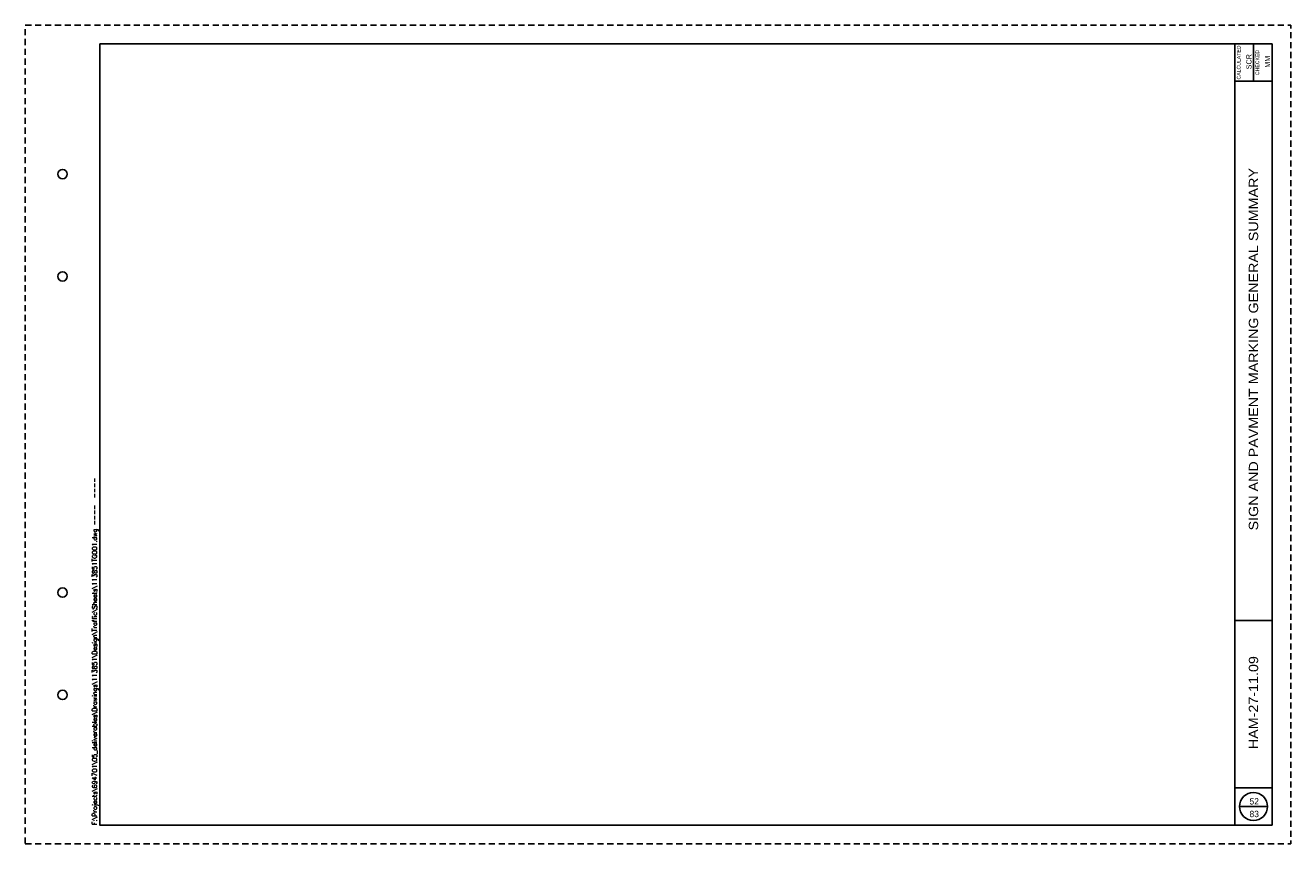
# Paper-space layout '113851TG001' of a CAD drawing. Header units: feet. Extents: x 0 to 34, y 0 to 22.
import ezdxf
from ezdxf.enums import TextEntityAlignment as Align

# ---------------------------------------------------------------- set-up
doc = ezdxf.new("R2010")
doc.units = ezdxf.units.FT
doc.header["$MEASUREMENT"] = 0
doc.linetypes.add('OhDOT_USTN3', pattern=[0.22, 0.165, -0.055])
for name, color, linetype in [('SH_Border', 7, 'Continuous'), ('SH_Cut_Line', 7, 'OhDOT_USTN3'), ('SH_Data', 7, 'Continuous')]:
    doc.layers.add(name, color=color, linetype=linetype)
doc.styles.add('DwgStamp', font='romans.shx')
doc.styles.add('Font 70-Main Title', font='txt', dxfattribs={"width": 1.15, "height": 0.25})
doc.styles.add('Straight-Normal', font='font30.shx', dxfattribs={"height": 0.14})
doc.styles.add('Straight-Sub Title', font='font30.shx', dxfattribs={"height": 0.17})

# ---------------------------------------------------------------- blocks, each defined once
blk = doc.blocks.new('BLKWO')
at = {"layer": 'SH_Border', "color": 7, "linetype": 'Continuous'}
for p, q in [((32.5, 0.5), (32.5, 21.5)), ((33, 21.5), (33, 20.5)), ((32.5, 20.5), (33.5, 20.5)), ((32.5, 6), (33.5, 6)), ((32.5, 1.5), (33.5, 1.5))]:
    blk.add_line(p, q, dxfattribs=at)
at = {"layer": 'SH_Border', "color": 7, "linetype": 'Continuous', "flags": 128}
blk.add_lwpolyline([(2, 21.5), (33.5, 21.5), (33.5, 0.5), (2, 0.5), (2, 21.5)], close=True, dxfattribs=at)
at = {"layer": 'SH_Border', "color": 7, "linetype": 'Continuous'}
for centre in [(1, 18), (1, 15.25), (1, 6.75), (1, 4)]:
    blk.add_circle(centre, 0.125, dxfattribs=at)
at = {"layer": 'SH_Cut_Line', "color": 7, "linetype": 'OhDOT_USTN3', "flags": 128}
blk.add_lwpolyline([(0, 0), (34, 0), (34, 22), (0, 22), (0, 0)], close=True, dxfattribs=at)
at = {"layer": 'SH_Data', "color": 7, "linetype": 'Continuous'}
blk.add_line((32.625, 1), (33.375, 1), dxfattribs=at)
blk.add_circle((33, 1), 0.375, dxfattribs=at)
at = {"layer": 'SH_Border', "color": 7, "linetype": 'Continuous', "style": 'DwgStamp'}
blk.add_text('F:\\Projects\\694701\\05_deliverables\\Drawings\\113851\\Design\\Traffic\\Sheets\\113851TG001.dwg ----  ----', height=0.125, rotation=90, dxfattribs=at).set_placement((1.925, 0.5))
at = {"layer": 'SH_Data', "color": 7, "linetype": 'Continuous', "style": 'Straight-Normal'}
for s, p in [('CALCULATED', (32.553, 21)), ('CHECKED', (33.053, 21))]:
    blk.add_text(s, height=0.1, rotation=90, dxfattribs=at).set_placement(p, align=Align.TOP_CENTER)
at = {"layer": 'SH_Data', "style": 'Straight-Normal'}
for tag, p in [('CALCULATED', (32.989, 21.02)), ('CHECKED', (33.489, 21.02))]:
    blk.add_attdef(tag, text='', height=0.14, rotation=90, dxfattribs=at).set_placement(p, align=Align.BOTTOM_CENTER)
at = {"layer": 'SH_Data', "style": 'Font 70-Main Title', "width": 1.15}
for tag, p in [('TITLEAREA2M', (33, 13.292)), ('TITLEAREA1', (33, 3.792))]:
    blk.add_attdef(tag, text='', height=0.25, rotation=90, dxfattribs=at).set_placement(p, align=Align.MIDDLE_CENTER)
at = {"layer": 'SH_Data', "style": 'Straight-Sub Title'}
for tag, p in [('SHEETNO', (33.02, 1.003)), ('SHEETTOTAL', (33.02, 0.663))]:
    blk.add_attdef(tag, text='', height=0.17, dxfattribs=at).set_placement(p, align=Align.BOTTOM_CENTER)

psp = doc.layouts.new('113851TG001')

# ---------------------------------------------------------------- block references
at = {"layer": 'SH_Border'}
psp.add_blockref('BLKWO', (0, 0), dxfattribs=at).add_auto_attribs({'CHECKED': 'MM', 'CALCULATED': 'SCR', 'TITLEAREA2M': 'SIGN AND PAVMENT MARKING GENERAL SUMMARY', 'TITLEAREA1': 'HAM-27-11.09', 'SHEETTOTAL': '83', 'SHEETNO': '52'})

doc.saveas('drawing.dxf')
